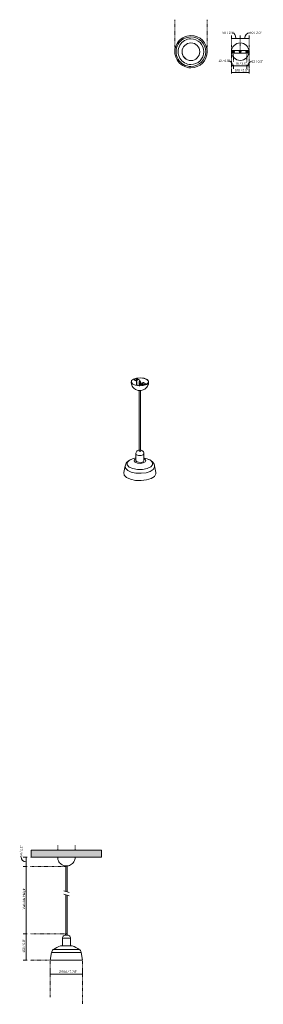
# Model space of a CAD drawing. Header units: millimetres. Extents: x 6329 to 7718, y 1161 to 6778.
import ezdxf

# ---------------------------------------------------------------- set-up
doc = ezdxf.new("R2010")
doc.units = ezdxf.units.MM
doc.linetypes.add('Dash', pattern=[6, 3, -3])
doc.linetypes.add('Hidden', pattern=[7.14375, 4.7625, -2.38125])
for name, color, linetype, lineweight in [('Cotas', 7, 'Continuous', 9), ('Cotas-6', 7, 'Continuous', 9), ('Lighthing Fixture Detail Wide Black', 7, 'Continuous', 20), ('Luminarias', 7, 'Continuous', 20), ('Techos', 7, 'Continuous', 9)]:
    doc.layers.add(name, color=color, linetype=linetype, lineweight=lineweight)
doc.layers.add('Lighthing Fixture Dim Grey Dash', color=7, linetype='Dash', lineweight=9, true_color=0xd2d2d2)
doc.styles.add('Arial Narrow', font='ARIALN.TTF', dxfattribs={"height": 13.2})
doc.dimstyles.new('FARO_-_2_2mm_Arial_Narrow_mm_Inch_Left', dxfattribs={"dimscale": 304.8, "dimtxt": 13.509289, "dimasz": 0, "dimexe": 0.059055, "dimexo": 0.0625, "dimgap": 0.009843, "dimtad": 1, "dimdec": 0, "dimzin": 0, "dimdsep": 46, "dimtxsty": 'Arial Narrow', "dimblk1": 'NONE', "dimblk2": 'NONE', "dimsah": 1, "dimcen": 0.09, "dimadec": 0, "dimazin": 0, "dimtfac": 1, "dimtdec": 4, "dimtix": 1, "dimtmove": 0, "dimatfit": 3, "dimfxl": 0.019685, "dimfxlon": 1, "dimtvp": 1, "dimtolj": 1, "dimtzin": 0, "dimarcsym": 2})
doc.dimstyles.new('FARO_-_2_2mm_Arial_Narrow_mm_Inch_Left_1', dxfattribs={"dimscale": 304.8, "dimtxt": 13.509289, "dimasz": 0, "dimexe": 0.059055, "dimexo": 0.0625, "dimgap": 0.009843, "dimtad": 1, "dimdec": 0, "dimzin": 0, "dimdsep": 46, "dimtxsty": 'Arial Narrow', "dimblk1": 'NONE', "dimblk2": 'NONE', "dimsah": 1, "dimcen": 0.09, "dimadec": 0, "dimazin": 0, "dimtfac": 1, "dimtdec": 4, "dimtix": 1, "dimtmove": 1, "dimatfit": 3, "dimfxl": 0.019685, "dimfxlon": 1, "dimtvp": 1, "dimtolj": 1, "dimtzin": 0, "dimarcsym": 2})
doc.dimstyles.new('FARO_-_2_2mm_Arial_Narrow_mm_Inch_Left_2', dxfattribs={"dimscale": 304.8, "dimtxt": 13.509289, "dimasz": 0, "dimexe": 0.059055, "dimexo": 0.0625, "dimgap": 0.009843, "dimtad": 1, "dimdec": 0, "dimzin": 0, "dimdsep": 46, "dimtxsty": 'Arial Narrow', "dimblk1": 'NONE', "dimblk2": 'NONE', "dimsah": 1, "dimcen": 0.09, "dimadec": 0, "dimazin": 0, "dimtfac": 1, "dimtdec": 4, "dimtix": 1, "dimtmove": 1, "dimatfit": 3, "dimfxl": 0.019685, "dimfxlon": 1, "dimtvp": 1, "dimtolj": 1, "dimtzin": 0, "dimarcsym": 2})
doc.dimstyles.new('FARO_-_2_2mm_Arial_Narrow_mm_Inch_Left_3', dxfattribs={"dimscale": 304.8, "dimtxt": 13.509289, "dimasz": 0, "dimexe": 0.059055, "dimexo": 0.0625, "dimgap": 0.009843, "dimtad": 1, "dimdec": 0, "dimzin": 0, "dimdsep": 46, "dimtxsty": 'Arial Narrow', "dimblk1": 'NONE', "dimblk2": 'NONE', "dimsah": 1, "dimcen": 0.09, "dimadec": 0, "dimazin": 0, "dimtfac": 1, "dimtdec": 4, "dimtix": 1, "dimtmove": 1, "dimatfit": 3, "dimfxl": 0.019685, "dimfxlon": 1, "dimtvp": 1, "dimtolj": 1, "dimtzin": 0, "dimarcsym": 2})

# ---------------------------------------------------------------- blocks, each defined once
blk = doc.blocks.new('20339-116 - 20339-116 TATAWIN S White pendant lamp-493001-Alzado_PDF')
at = {"layer": 'Luminarias'}
for p, q in [((6589.6, 1950.3), (6589.6, 1948.3)), ((6601.6, 1950.3), (6589.6, 1950.3)), ((6589.6, 1948.3), (6601.6, 1948.3)), ((6591.6, 1948.3), (6591.6, 1804.7)), ((6599.6, 1801.8), (6599.6, 1948.3)), ((6601.6, 1948.3), (6601.6, 1950.3)), ((6591.6, 1785.7), (6591.6, 1562.3)), ((6599.6, 1562.3), (6599.6, 1782.7)), ((6572.8, 1538.4), (6572.8, 1493.7)), ((6618.3, 1538.4), (6572.8, 1538.4)), ((6590.6, 1562.3), (6590.6, 1555.4)), ((6600.6, 1562.3), (6590.6, 1562.3)), ((6600.6, 1555.4), (6600.6, 1562.3)), ((6618.3, 1493.7), (6618.3, 1538.4)), ((6668.9, 1473.8), (6522.2, 1473.8)), ((6562.1, 1493.4), (6562.5, 1493.4)), ((6562.1, 1493.4), (6629, 1493.4)), ((6628.6, 1493.4), (6629, 1493.4)), ((6511.1, 1455.7), (6503.6, 1412.7)), ((6687.6, 1412.7), (6503.6, 1412.7)), ((6680, 1455.7), (6511.1, 1455.7)), ((6687.6, 1412.7), (6680, 1455.7))]:
    blk.add_line(p, q, dxfattribs=at)
at = {"layer": 'Luminarias', "flags": 128}
for points in [[(6591, 1950.2), (6584.6, 1951.2), (6578.2, 1953.1), (6572, 1955.9), (6566.3, 1959.4), (6561.2, 1963.7), (6556.6, 1968.7), (6552.7, 1974.2), (6549.7, 1980.2), (6547.4, 1986.5), (6546, 1993.1), (6545.6, 1999.8), (6545.6, 2000)], [(6645.6, 2000), (6645.1, 1993.3), (6643.8, 1986.7), (6641.5, 1980.4), (6638.5, 1974.4), (6634.7, 1968.8), (6630.1, 1963.9), (6625, 1959.6), (6619.3, 1956), (6613.2, 1953.2), (6606.7, 1951.3), (6600.4, 1950.3)], [(6572.8, 1538.4), (6573, 1542.2), (6574.1, 1545.8), (6576.1, 1549.1), (6578.7, 1551.8), (6581.9, 1553.8), (6585.6, 1555), (6588.1, 1555.3)], [(6602.3, 1555.4), (6601.9, 1555.4), (6600.6, 1555.4), (6598.6, 1555.4), (6596.3, 1555.4), (6593.8, 1555.4), (6591.6, 1555.4), (6589.9, 1555.4), (6589, 1555.4), (6588.8, 1555.4)], [(6588.8, 1555.4), (6589.3, 1555.4), (6589.4, 1555.4)], [(6601.7, 1555.4), (6602.2, 1555.4), (6602.3, 1555.4)], [(6603.3, 1555.2), (6606.1, 1554.9), (6609.7, 1553.6), (6612.8, 1551.5), (6615.4, 1548.6), (6617.2, 1545.3), (6618.2, 1541.6), (6618.3, 1538.4)], [(6511.1, 1455.7), (6512.2, 1460.5), (6514.2, 1465), (6517, 1469), (6520.5, 1472.5), (6522.2, 1473.8)], [(6522.2, 1473.8), (6531.6, 1479.9), (6541.4, 1485.2), (6551.6, 1489.7), (6562.1, 1493.4)], [(6626.7, 1493.7), (6626.2, 1493.7), (6624.9, 1493.7), (6622.7, 1493.7), (6619.7, 1493.7), (6616, 1493.7), (6611.8, 1493.7), (6607, 1493.7), (6601.9, 1493.7), (6596.7, 1493.7), (6591.4, 1493.7), (6586.2, 1493.7), (6581.3, 1493.7), (6576.8, 1493.7), (6572.9, 1493.7), (6569.6, 1493.7), (6567, 1493.7), (6565.3, 1493.7), (6564.5, 1493.7), (6564.4, 1493.7)], [(6626.2, 1493.7), (6626.6, 1493.7), (6626.7, 1493.7)], [(6629, 1493.4), (6639.6, 1489.7), (6649.8, 1485.2), (6659.7, 1479.9), (6668.9, 1473.8)], [(6668.9, 1473.8), (6672.7, 1470.6), (6675.8, 1466.8), (6678.1, 1462.5), (6679.6, 1457.8), (6680, 1455.7)]]:
    blk.add_lwpolyline(points, dxfattribs=at)
blk = doc.blocks.new('20339-116 - 20339-116 TATAWIN S White pendant lamp-493001-00 Isometrico PDF')
at = {"layer": 'Luminarias', "color": 254, "lineweight": 9, "true_color": 0xd4d4d4}
for p, q in [((3575.7, 4725.1), (3575.7, 4723.3)), ((3587.6, 4716.7), (3576.2, 4724.3)), ((3576.2, 4722.5), (3587.6, 4714.9)), ((3577, 4726.2), (3590.1, 4730.4)), ((3590.9, 4721.4), (3588, 4723.3)), ((3592.1, 4724.6), (3595, 4722.7)), ((3594.6, 4721.2), (3592.1, 4722.8)), ((3594.3, 4730), (3605.7, 4722.5)), ((3558.5, 4712.2), (3558.7, 4709.8)), ((3588.7, 4712.4), (3588.7, 4697.3)), ((3589.8, 4696.6), (3589.8, 4711.6)), ((3596.7, 4690.2), (3591, 4694)), ((3591, 4692.2), (3593.5, 4690.6)), ((3603.7, 4712.2), (3603.7, 4690.9)), ((3607.5, 4699.9), (3607.5, 4689.6)), ((3607.9, 4717.4), (3607.9, 4714)), ((3626.6, 4708), (3608.5, 4702.2)), ((3608.6, 4689.6), (3608.6, 4699.2)), ((3621.1, 4694.4), (3609.7, 4701.9)), ((3609.7, 4700.2), (3621.1, 4692.6)), ((3611.7, 4703.2), (3611.7, 4712.2)), ((3623.3, 4699.8), (3620.4, 4701.7)), ((3624.5, 4703), (3627.4, 4701.1)), ((3627, 4699.6), (3624.5, 4701.2)), ((3625.3, 4694), (3638.4, 4698.2)), ((3625.3, 4692.3), (3638.4, 4696.4)), ((3626.7, 4699.8), (3626.7, 4699.5)), ((3626.7, 4692.7), (3626.7, 4691.3)), ((3627.8, 4707.7), (3639.2, 4700.1)), ((3639.7, 4697.6), (3639.7, 4699.3)), ((3656.9, 4712.2), (3656.7, 4709.8)), ((3603.7, 4662.4), (3603.7, 4323.6)), ((3611.7, 4323.6), (3611.7, 4662.4)), ((3584.9, 4302.6), (3589, 4296.4)), ((3584.9, 4302.3), (3584.9, 4262.7)), ((3602.7, 4323.6), (3602.7, 4317.4)), ((3603.5, 4318.2), (3603.6, 4316.1)), ((3603.7, 4325), (3603.6, 4322.3)), ((3611.8, 4324.9), (3611.7, 4325)), ((3612.7, 4317.4), (3612.7, 4323.6)), ((3630.5, 4262.7), (3630.5, 4302.3)), ((3630.5, 4273.6), (3635.2, 4271.1)), ((3668.1, 4264.2), (3653.4, 4271.4)), ((3523.6, 4232.4), (3516.1, 4194.6)), ((3584.9, 4262.9), (3589, 4256.7)), ((3699.3, 4194.6), (3691.8, 4232.4))]:
    blk.add_line(p, q, dxfattribs=at)
for points in [[(3566.6, 4699.1, 0), (3558.3, 4708.6, 0), (3559.8, 4718.9, 0), (3570.8, 4727.8, 0), (3589.2, 4733.6, 0), (3611.1, 4735.2, 0), (3632.4, 4732.2, 0), (3648.8, 4725.3, 0)], [(3648.2, 4725.1, 0), (3632, 4731.9, 0), (3611.1, 4734.8, 0), (3589.5, 4733.2, 0), (3571.4, 4727.5, 0), (3560.6, 4718.8, 0), (3559.1, 4708.7, 0), (3567.2, 4699.3, 0)], [(3648.8, 4725.3, 0), (3657.1, 4715.8, 0), (3655.6, 4705.6, 0), (3644.6, 4696.7, 0), (3626.2, 4690.8, 0), (3604.3, 4689.3, 0), (3583, 4692.2, 0), (3566.6, 4699.1, 0)], [(3567.2, 4699.3, 0), (3583.4, 4692.5, 0), (3604.3, 4689.6, 0), (3625.9, 4691.2, 0), (3644, 4696.9, 0), (3654.8, 4705.7, 0), (3656.3, 4715.7, 0), (3648.2, 4725.1, 0)], [(3577, 4726.2, 0), (3576.4, 4726, 0), (3576, 4725.7, 0), (3575.7, 4725.3, 0), (3575.7, 4725, 0), (3575.8, 4724.6, 0), (3576.2, 4724.3, 0)], [(3576.2, 4722.5, 0), (3575.8, 4722.8, 0), (3575.7, 4723.2, 0), (3575.7, 4723.3, 0)], [(3587.6, 4724.2, 0), (3587.8, 4724.4, 0), (3588.2, 4724.7, 0), (3588.7, 4724.9, 0), (3589.2, 4725, 0), (3589.9, 4725.1, 0), (3590.5, 4725.1, 0), (3591.1, 4725, 0), (3591.7, 4724.8, 0), (3592.1, 4724.6, 0)], [(3588, 4723.3, 0), (3587.7, 4723.6, 0), (3587.6, 4723.9, 0), (3587.6, 4723.9, 0)], [(3592.1, 4722.8, 0), (3591.7, 4723, 0), (3591.1, 4723.2, 0), (3590.5, 4723.3, 0), (3589.9, 4723.3, 0), (3589.2, 4723.3, 0), (3588.7, 4723.1, 0), (3588.4, 4723, 0)], [(3594.3, 4730, 0), (3593.8, 4730.3, 0), (3593.1, 4730.5, 0), (3592.4, 4730.6, 0), (3591.6, 4730.6, 0), (3590.8, 4730.6, 0), (3590.1, 4730.4, 0)], [(3595, 4722.7, 0), (3595.3, 4722.4, 0), (3595.4, 4722.1, 0), (3595.4, 4721.8, 0), (3595.2, 4721.6, 0), (3594.8, 4721.3, 0), (3594.3, 4721.1, 0), (3593.8, 4721, 0), (3593.1, 4720.9, 0), (3592.5, 4720.9, 0), (3591.8, 4721, 0), (3591.3, 4721.2, 0), (3590.9, 4721.4, 0)], [(3605.7, 4722.5, 0), (3606.3, 4722, 0), (3606.8, 4721.2, 0), (3607.3, 4720.4, 0), (3607.6, 4719.4, 0), (3607.9, 4718.4, 0), (3607.9, 4717.4, 0)], [(3557.7, 4712.2, 0), (3558.1, 4705.5, 0), (3559.5, 4699.1, 0), (3561.5, 4693, 0), (3564.3, 4687.4, 0), (3567.7, 4682.3, 0), (3571.5, 4677.7, 0), (3575.7, 4673.8, 0), (3580, 4670.6, 0)], [(3657.7, 4712.2, 0), (3657.3, 4705.5, 0), (3655.9, 4699.1, 0), (3653.9, 4693, 0), (3651.1, 4687.4, 0), (3647.7, 4682.3, 0), (3643.9, 4677.7, 0), (3639.7, 4673.8, 0), (3635.3, 4670.5, 0), (3630.6, 4667.8, 0), (3625.7, 4665.6, 0), (3620.6, 4663.9, 0), (3615.1, 4662.8, 0), (3609.1, 4662.2, 0), (3602.8, 4662.4, 0), (3597.4, 4663.3, 0), (3592.4, 4664.6, 0), (3587.6, 4666.4, 0), (3583, 4668.7, 0), (3580, 4670.6, 0)], [(3589.8, 4711.6, 0), (3589.8, 4712.6, 0), (3589.5, 4713.6, 0), (3589.2, 4714.6, 0), (3588.7, 4715.5, 0), (3588.2, 4716.2, 0), (3587.6, 4716.7, 0)], [(3587.6, 4714.9, 0), (3587.9, 4714.7, 0), (3588.1, 4714.3, 0), (3588.4, 4713.9, 0), (3588.6, 4713.4, 0), (3588.7, 4712.9, 0), (3588.7, 4712.4, 0)], [(3588.7, 4697.3, 0), (3588.8, 4696.3, 0), (3589, 4695.3, 0), (3589.4, 4694.4, 0), (3589.8, 4693.5, 0), (3590.4, 4692.8, 0), (3591, 4692.2, 0)], [(3591, 4694, 0), (3590.7, 4694.3, 0), (3590.4, 4694.6, 0), (3590.2, 4695.1, 0), (3590, 4695.6, 0), (3589.9, 4696.1, 0), (3589.8, 4696.6, 0)], [(3607.5, 4689.7, 0), (3606.9, 4689.7, 0), (3605.8, 4689.9, 0), (3604.8, 4690.2, 0), (3604, 4690.6, 0), (3603.5, 4691.1, 0), (3603.2, 4691.6, 0), (3603.2, 4691.8, 0)], [(3603.3, 4692.2, 0), (3603.6, 4692.7, 0), (3603.7, 4692.7, 0)], [(3611, 4713.3, 0), (3610.3, 4713.6, 0), (3609.4, 4713.9, 0), (3608.4, 4714, 0), (3607.4, 4714, 0), (3606.4, 4713.9, 0), (3605.4, 4713.7, 0), (3604.7, 4713.4, 0), (3604.1, 4713, 0), (3603.8, 4712.5, 0), (3603.7, 4712.1, 0), (3603.9, 4711.6, 0), (3604.4, 4711.2, 0)], [(3604.4, 4711.2, 0), (3605.1, 4710.8, 0), (3606, 4710.5, 0), (3607, 4710.4, 0), (3608, 4710.4, 0), (3609, 4710.5, 0), (3610, 4710.7, 0), (3610.7, 4711, 0), (3611.3, 4711.4, 0), (3611.6, 4711.9, 0), (3611.7, 4712.4, 0), (3611.5, 4712.8, 0), (3611, 4713.3, 0)], [(3609.7, 4701.9, 0), (3609.1, 4702.2, 0), (3608.6, 4702.2, 0), (3608.1, 4702, 0), (3607.8, 4701.5, 0), (3607.5, 4700.8, 0), (3607.5, 4699.9, 0)], [(3608.6, 4699.2, 0), (3608.6, 4699.6, 0), (3608.7, 4699.9, 0), (3608.9, 4700.2, 0)], [(3609.1, 4700.3, 0), (3609.2, 4700.3, 0), (3609.4, 4700.3, 0), (3609.7, 4700.2, 0)], [(3620, 4702.5, 0), (3620, 4702.6, 0), (3620.2, 4702.9, 0), (3620.6, 4703.1, 0), (3621.1, 4703.3, 0), (3621.6, 4703.4, 0), (3622.3, 4703.5, 0), (3622.9, 4703.5, 0), (3623.6, 4703.4, 0), (3624.1, 4703.2, 0), (3624.5, 4703, 0)], [(3620.4, 4701.7, 0), (3620.1, 4702, 0), (3620, 4702.3, 0), (3620, 4702.4, 0)], [(3624.5, 4701.2, 0), (3624.1, 4701.5, 0), (3623.6, 4701.6, 0), (3622.9, 4701.7, 0), (3622.3, 4701.7, 0), (3621.6, 4701.7, 0), (3621.1, 4701.5, 0), (3620.8, 4701.4, 0)], [(3621.1, 4694.4, 0), (3621.6, 4694.1, 0), (3622.3, 4693.9, 0), (3623, 4693.8, 0), (3623.8, 4693.8, 0), (3624.6, 4693.9, 0), (3625.3, 4694, 0)], [(3625.3, 4692.3, 0), (3624.6, 4692.1, 0), (3623.8, 4692, 0), (3623, 4692, 0), (3622.3, 4692.1, 0), (3621.6, 4692.3, 0), (3621.1, 4692.6, 0)], [(3627.4, 4701.1, 0), (3627.7, 4700.9, 0), (3627.8, 4700.6, 0), (3627.8, 4700.3, 0), (3627.6, 4700, 0), (3627.2, 4699.7, 0), (3626.7, 4699.5, 0), (3626.2, 4699.4, 0), (3625.5, 4699.3, 0), (3624.9, 4699.3, 0), (3624.3, 4699.4, 0), (3623.7, 4699.6, 0), (3623.3, 4699.8, 0)], [(3626.6, 4708, 0), (3626.7, 4708, 0), (3627.2, 4708, 0), (3627.8, 4707.7, 0)], [(3638.4, 4698.2, 0), (3639, 4698.5, 0), (3639.4, 4698.8, 0), (3639.7, 4699.1, 0), (3639.7, 4699.5, 0), (3639.6, 4699.8, 0), (3639.2, 4700.1, 0)], [(3639.7, 4697.7, 0), (3639.7, 4697.3, 0), (3639.4, 4697, 0), (3639, 4696.7, 0), (3638.4, 4696.4, 0)], [(3523.5, 4231.7, 0), (3524.8, 4237.5, 0), (3527, 4243, 0), (3530, 4248.2, 0), (3533.7, 4253.1, 0), (3538.2, 4257.7, 0), (3543.5, 4261.8, 0), (3549.4, 4265.6, 0), (3555.9, 4268.9, 0), (3557.9, 4269.8, 0)], [(3566, 4272.8, 0), (3546.1, 4263.3, 0), (3535.5, 4251.1, 0), (3536, 4237.9, 0), (3547.3, 4225.8, 0)], [(3584.9, 4277.9, 0), (3579.1, 4276.8, 0), (3570.8, 4274.5, 0), (3562.7, 4271.7, 0), (3557.6, 4269.7, 0)], [(3580.2, 4253.6, 0), (3574.4, 4261.1, 0), (3577.5, 4269, 0), (3584.9, 4273.6, 0)], [(3635.2, 4271.1, 0), (3641, 4263.6, 0), (3637.9, 4255.8, 0), (3626.7, 4249.7, 0), (3610.4, 4247, 0), (3593.4, 4248.5, 0), (3580.2, 4253.6, 0)], [(3584.9, 4302, 0), (3585.1, 4306, 0), (3586.1, 4309.6, 0), (3587.9, 4312.9, 0), (3590.2, 4315.7, 0), (3593, 4318.1, 0), (3596.3, 4320, 0), (3600.3, 4321.4, 0), (3602.8, 4321.8, 0)], [(3589, 4296.4, 0), (3600.1, 4292.4, 0), (3614.2, 4292.3, 0), (3625.8, 4296, 0), (3630.5, 4302.1, 0), (3630.5, 4302.3, 0)], [(3603.6, 4322.3, 0), (3610.5, 4321.7, 0), (3611.8, 4324.9, 0)], [(3603.6, 4316.1, 0), (3610.5, 4315.5, 0), (3612, 4317.4, 0)], [(3604.4, 4322.6, 0), (3603.9, 4323, 0), (3603.7, 4323.5, 0), (3603.7, 4323.6, 0)], [(3611.7, 4323.8, 0), (3611.6, 4323.3, 0), (3611.3, 4322.8, 0), (3610.7, 4322.4, 0), (3610, 4322.1, 0), (3609, 4321.9, 0), (3608, 4321.8, 0), (3607, 4321.8, 0), (3606, 4321.9, 0), (3605.1, 4322.2, 0), (3604.4, 4322.6, 0)], [(3612.6, 4321.8, 0), (3613.7, 4321.7, 0), (3617.8, 4320.5, 0), (3621, 4319, 0), (3622.2, 4318.3, 0)], [(3630.5, 4302, 0), (3630.3, 4306, 0), (3629.3, 4309.6, 0), (3627.5, 4312.9, 0), (3625.2, 4315.7, 0), (3622.4, 4318.1, 0), (3622.2, 4318.3, 0)], [(3657.8, 4269.7, 0), (3649.6, 4272.9, 0), (3641.3, 4275.5, 0), (3632.8, 4277.5, 0), (3630.5, 4277.9, 0)], [(3670.2, 4263, 0), (3664.1, 4266.6, 0), (3657.5, 4269.8, 0), (3657.5, 4269.8, 0)], [(3523.6, 4232.5, 0), (3526, 4219.1, 0), (3538.2, 4206.8, 0)], [(3538.2, 4206.8, 0), (3558.8, 4197.2, 0), (3585.3, 4191.4, 0), (3614.5, 4190.2, 0), (3642.9, 4193.6, 0), (3667, 4201.3, 0), (3684, 4212.3, 0), (3691.8, 4225.3, 0), (3691.8, 4232.6, 0)], [(3547.3, 4225.8, 0), (3567.9, 4216.7, 0), (3594.5, 4211.8, 0), (3623.1, 4212, 0), (3649.4, 4217.2, 0), (3669.3, 4226.7, 0), (3679.9, 4238.9, 0), (3679.4, 4252.1, 0), (3668.1, 4264.2, 0)], [(3589, 4256.7, 0), (3600.1, 4252.8, 0), (3614.2, 4252.6, 0), (3625.8, 4256.3, 0), (3630.5, 4262.4, 0), (3630.5, 4262.7, 0)], [(3691.9, 4231.7, 0), (3690.6, 4237.5, 0), (3688.4, 4243, 0), (3685.4, 4248.2, 0), (3681.7, 4253.1, 0), (3677.2, 4257.7, 0), (3671.9, 4261.8, 0), (3670.2, 4263, 0)], [(3516.1, 4194.7, 0), (3518.7, 4180.1, 0), (3532, 4166.7, 0)], [(3532, 4166.7, 0), (3554.4, 4156.2, 0), (3583.3, 4149.9, 0), (3615.1, 4148.6, 0), (3646, 4152.3, 0), (3672.3, 4160.6, 0), (3690.8, 4172.6, 0), (3699.3, 4186.8, 0), (3699.3, 4194.6, 0)]]:
    blk.add_polyline3d(points, dxfattribs=at)
blk = doc.blocks.new('20339-116 - 20339-116 TATAWIN S White pendant lamp-493001-Planta_PDF')
at = {"layer": 'Luminarias'}
for radius, start, end in [(92, 0, 180), (84.5, 0, 180), (73.4, 0, 180), (92, 180, 0), (84.5, 180, 0), (73.4, 180, 0)]:
    blk.add_arc((0, 0), radius, start, end, dxfattribs=at)
blk = doc.blocks.new('DIMBLOCK1-Alzado_PDF')
at = {"layer": 'Cotas-6', "color": 251, "true_color": 0x5b5b5b}
for p, q in [((6503.6, 1333.6), (6503.6, 1351.6)), ((6687.6, 1333.6), (6687.6, 1351.6)), ((6503.6, 1333.6), (6687.6, 1333.6)), ((6503.6, 1333.6), (6503.6, 1327.6)), ((6687.6, 1333.6), (6687.6, 1327.6))]:
    blk.add_line(p, q, dxfattribs=at)
at = {"layer": 'Cotas-6', "color": 0, "insert": (6553.3, 1353.6), "char_height": 13.2, "width": 101.384, "attachment_point": 1, "line_spacing_factor": 0.974696, "style": 'Arial Narrow'}
blk.add_mtext('Ø184 / 7.24"', dxfattribs=at)
blk = doc.blocks.new('_None')
blk = doc.blocks.new('DIMBLOCK2-Alzado_PDF')
at = {"layer": 'Cotas-6', "color": 251, "true_color": 0x5b5b5b}
for p, q in [((6366.4, 2000), (6348.4, 2000)), ((6366.4, 2000), (6366.4, 1946)), ((6366.4, 2000), (6372.4, 2000)), ((6366.4, 1946), (6348.4, 1946)), ((6366.4, 1946), (6372.4, 1946))]:
    blk.add_line(p, q, dxfattribs=at)
blk.add_ellipse((6366.4, 2001.5), major_axis=(29.7, 0), ratio=0.958732, start_param=3.141593, end_param=4.712389, dxfattribs=at)
at = {"layer": 'Cotas-6', "color": 0, "insert": (6330.3, 2001.5), "char_height": 13.2, "width": 67.16, "attachment_point": 1, "rotation": 90, "line_spacing_factor": 0.974696, "style": 'Arial Narrow'}
blk.add_mtext('54 / 2.1"', dxfattribs=at)
blk = doc.blocks.new('DIMBLOCK3-Alzado_PDF')
at = {"layer": 'Cotas-6', "color": 251, "true_color": 0x5b5b5b}
for p, q in [((6366.4, 1946), (6348.4, 1946)), ((6366.4, 1946), (6366.4, 1562.3)), ((6366.4, 1946), (6372.4, 1946)), ((6366.4, 1562.3), (6348.4, 1562.3)), ((6366.4, 1562.3), (6372.4, 1562.3))]:
    blk.add_line(p, q, dxfattribs=at)
at = {"layer": 'Cotas-6', "color": 0, "insert": (6346.3, 1702.5), "char_height": 13.2, "width": 124.028, "attachment_point": 1, "rotation": 90, "line_spacing_factor": 0.974696, "style": 'Arial Narrow'}
blk.add_mtext('Variable Heigth', dxfattribs=at)
blk = doc.blocks.new('DIMBLOCK4-Alzado_PDF')
at = {"layer": 'Cotas-6', "color": 251, "true_color": 0x5b5b5b}
for p, q in [((6366.4, 1562.3), (6348.4, 1562.3)), ((6366.4, 1562.3), (6366.4, 1412.7)), ((6366.4, 1562.3), (6372.4, 1562.3)), ((6366.4, 1412.7), (6348.4, 1412.7)), ((6366.4, 1412.7), (6372.4, 1412.7))]:
    blk.add_line(p, q, dxfattribs=at)
at = {"layer": 'Cotas-6', "color": 0, "insert": (6346.3, 1455.4), "char_height": 13.2, "width": 77.196, "attachment_point": 1, "rotation": 90, "line_spacing_factor": 0.974696, "style": 'Arial Narrow'}
blk.add_mtext('150 / 5.9"', dxfattribs=at)
blk = doc.blocks.new('DIMBLOCK5-Planta_PDF Fixing Holes')
at = {"layer": 'Cotas-6', "color": 251, "true_color": 0x5b5b5b}
for p, q in [((7536.3, 6515.4), (7536.3, 6533.4)), ((7548.1, 6515.4), (7548.1, 6521.4)), ((7536.3, 6515.4), (7548.1, 6515.4)), ((7536.3, 6515.4), (7536.3, 6509.4)), ((7548.1, 6515.4), (7548.1, 6497.4))]:
    blk.add_line(p, q, dxfattribs=at)
blk.add_ellipse((7516.9, 6515.4), major_axis=(0, 28.3), ratio=0.892706, start_param=4.712389, end_param=6.283185, dxfattribs=at)
at = {"layer": 'Cotas-6', "color": 0, "insert": (7461, 6550), "char_height": 13.2, "width": 67.16, "attachment_point": 1, "line_spacing_factor": 0.974696, "style": 'Arial Narrow'}
blk.add_mtext('12 / 0.5"', dxfattribs=at)
blk = doc.blocks.new('DIMBLOCK6-Planta_PDF Fixing Holes')
at = {"layer": 'Cotas-6', "color": 251, "true_color": 0x5b5b5b}
for p, q in [((7548.1, 6515.4), (7548.1, 6521.4)), ((7624.4, 6515.4), (7624.4, 6521.4)), ((7548.1, 6515.4), (7624.4, 6515.4)), ((7548.1, 6515.4), (7548.1, 6497.4)), ((7624.4, 6515.4), (7624.4, 6497.4))]:
    blk.add_line(p, q, dxfattribs=at)
at = {"layer": 'Cotas-6', "color": 0, "insert": (7558.3, 6535.4), "char_height": 13.2, "width": 67.16, "attachment_point": 1, "line_spacing_factor": 0.974696, "style": 'Arial Narrow'}
blk.add_mtext('76 / 3.0"', dxfattribs=at)
blk = doc.blocks.new('DIMBLOCK7-Planta_PDF Fixing Holes')
at = {"layer": 'Cotas-6', "color": 251, "true_color": 0x5b5b5b}
for p, q in [((7624.4, 6515.4), (7624.4, 6521.4)), ((7636.3, 6515.4), (7636.3, 6533.4)), ((7624.4, 6515.4), (7636.3, 6515.4)), ((7624.4, 6515.4), (7624.4, 6497.4)), ((7636.3, 6515.4), (7636.3, 6509.4))]:
    blk.add_line(p, q, dxfattribs=at)
blk.add_ellipse((7650.5, 6515.4), major_axis=(0, 24.7), ratio=0.816394, start_param=0, end_param=1.570796, dxfattribs=at)
at = {"layer": 'Cotas-6', "color": 0, "insert": (7650.5, 6546.4), "char_height": 13.2, "width": 67.16, "attachment_point": 1, "line_spacing_factor": 0.974696, "style": 'Arial Narrow'}
blk.add_mtext('12 / 0.5"', dxfattribs=at)
blk = doc.blocks.new('DIMBLOCK8-Planta_PDF Fixing Holes')
at = {"layer": 'Cotas-6', "color": 251, "true_color": 0x5b5b5b}
for p, q in [((7536.3, 6670.6), (7536.3, 6688.6)), ((7586.3, 6670.6), (7586.3, 6688.6)), ((7536.3, 6670.6), (7586.3, 6670.6)), ((7536.3, 6670.6), (7536.3, 6664.6))]:
    blk.add_line(p, q, dxfattribs=at)
at = {"layer": 'Cotas-6', "color": 251, "linetype": 'Hidden', "true_color": 0x5b5b5b}
blk.add_line((7586.3, 6670.6), (7586.3, 6664.6), dxfattribs=at)
at = {"layer": 'Cotas-6', "color": 251, "true_color": 0x5b5b5b}
blk.add_ellipse((7541.3, 6670.6), major_axis=(0, 33.4), ratio=0.597054, start_param=4.712389, end_param=6.283185, dxfattribs=at)
at = {"layer": 'Cotas-6', "color": 0, "insert": (7485.4, 6710.3), "char_height": 13.2, "width": 67.16, "attachment_point": 1, "line_spacing_factor": 0.974696, "style": 'Arial Narrow'}
blk.add_mtext('50 / 2.0"', dxfattribs=at)
blk = doc.blocks.new('DIMBLOCK9-Planta_PDF Fixing Holes')
at = {"layer": 'Cotas-6', "color": 251, "true_color": 0x5b5b5b}
for p, q in [((7586.3, 6670.6), (7586.3, 6688.6)), ((7636.3, 6670.6), (7636.3, 6688.6)), ((7586.3, 6670.6), (7636.3, 6670.6)), ((7636.3, 6670.6), (7636.3, 6664.6))]:
    blk.add_line(p, q, dxfattribs=at)
at = {"layer": 'Cotas-6', "color": 251, "linetype": 'Hidden', "true_color": 0x5b5b5b}
blk.add_line((7586.3, 6670.6), (7586.3, 6664.6), dxfattribs=at)
at = {"layer": 'Cotas-6', "color": 251, "true_color": 0x5b5b5b}
blk.add_ellipse((7641, 6670.6), major_axis=(0, 33.4), ratio=0.888518, start_param=0, end_param=1.570796, dxfattribs=at)
at = {"layer": 'Cotas-6', "color": 0, "insert": (7641, 6710.3), "char_height": 13.2, "width": 67.16, "attachment_point": 1, "line_spacing_factor": 0.974696, "style": 'Arial Narrow'}
blk.add_mtext('50 / 2.0"', dxfattribs=at)
blk = doc.blocks.new('DIMBLOCK10-Planta_PDF Fixing Holes')
at = {"layer": 'Cotas-6', "color": 251, "true_color": 0x5b5b5b}
for p, q in [((7536.3, 6476.3), (7536.3, 6494.3)), ((7536.3, 6476.3), (7636.3, 6476.3)), ((7536.3, 6476.3), (7536.3, 6470.3)), ((7636.3, 6476.3), (7636.3, 6494.3)), ((7636.3, 6476.3), (7636.3, 6470.3))]:
    blk.add_line(p, q, dxfattribs=at)
at = {"layer": 'Cotas-6', "color": 0, "insert": (7554.1, 6496.4), "char_height": 13.2, "width": 77.196, "attachment_point": 1, "line_spacing_factor": 0.974696, "style": 'Arial Narrow'}
blk.add_mtext('100 / 3.9"', dxfattribs=at)

msp = doc.modelspace()

# ---------------------------------------------------------------- hatches: boundary and pattern name
at = {"layer": 'Techos', "true_color": 0xe8e8e8}
msp.add_hatch(color=254, dxfattribs=at).paths.add_polyline_path([(6599, 2000), (6795, 2000), (6795, 2040.5), (6395, 2040.5), (6395, 2000), (6595.3, 2000)])

# ---------------------------------------------------------------- linework, layer by layer
at = {"layer": 'Lighthing Fixture Detail Wide Black'}
for p, q in [((7633.8, 6603.1), (7538.8, 6603.1)), ((7538.8, 6603.1), (7538.8, 6588.1)), ((7538.8, 6588.1), (7633.8, 6588.1)), ((7542.1, 6595.6), (7554.2, 6595.6)), ((7552.2, 6597.6), (7544.1, 6597.6)), ((7544.1, 6593.6), (7552.2, 6593.6)), ((7548.1, 6597.6), (7548.1, 6593.6)), ((7580.5, 6595.6), (7592, 6595.6)), ((7586.3, 6601.3), (7586.3, 6589.8)), ((7618.4, 6595.6), (7630.5, 6595.6)), ((7628.5, 6597.6), (7620.4, 6597.6)), ((7620.4, 6593.6), (7628.5, 6593.6)), ((7624.4, 6597.6), (7624.4, 6593.6)), ((7633.8, 6588.1), (7633.8, 6603.1)), ((6610.4, 1797.9), (6580.4, 1808.8)), ((6580.4, 1789.7), (6610.4, 1778.8))]:
    msp.add_line(p, q, dxfattribs=at)
for centre, radius, start, end in [((7305.5, 6595.6), 50.5, 0, 180), ((7586.3, 6595.6), 50, 90, 270), ((7586.3, 6595.6), 50, 270, 90), ((7304.8, 6595), 50, 171.6047, 186.6047), ((7305.5, 6595.6), 50.5, 180, 0), ((7304.8, 6595), 50, 186.6047, 277.1193), ((7544.1, 6595.6), 2, 90, 270), ((7552.2, 6595.6), 2, 270, 90), ((7586.3, 6595.6), 5.77, 0, 180), ((7586.3, 6595.6), 5.77, 180, 0), ((7620.4, 6595.6), 2, 90, 270), ((7628.5, 6595.6), 2, 270, 90)]:
    msp.add_arc(centre, radius, start, end, dxfattribs=at)
at = {"layer": 'Lighthing Fixture Dim Grey Dash'}
for p, q in [((7213.4, 6595.6), (7213.4, 6778.1)), ((7397.5, 6595.6), (7397.5, 6778.1)), ((7536.3, 6595.6), (7536.3, 6659.6)), ((7586.3, 6603.1), (7586.3, 6659.6)), ((7636.3, 6658.6), (7636.3, 6473.6)), ((7536.3, 6595.6), (7536.3, 6472)), ((7548.1, 6588.1), (7548.1, 6534.6)), ((7624.4, 6588.1), (7624.4, 6534.6)), ((6545.6, 2040.5), (6545.6, 2067.4)), ((6645.6, 2040.5), (6645.6, 2067.4)), ((6545.6, 2000), (6388.6, 2000)), ((6591.5, 1946), (6388.6, 1946)), ((6586.8, 1562.3), (6388.6, 1562.3)), ((6497.6, 1412.7), (6388.6, 1412.7)), ((6503.6, 1412.7), (6503.6, 1201.7)), ((6687.6, 1412.7), (6687.6, 1160.7))]:
    msp.add_line(p, q, dxfattribs=at)
at = {"layer": 'Techos'}
for p, q in [((6395, 2040.5), (6795, 2040.5)), ((6395, 2000), (6395, 2040.5)), ((6795, 2040.5), (6795, 2000)), ((6795, 2000), (6395, 2000))]:
    msp.add_line(p, q, dxfattribs=at)

# ---------------------------------------------------------------- block references
at = {"layer": 'Luminarias', "extrusion": (0, 0, -1), "rotation": 89.99999999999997}
msp.add_blockref('20339-116 - 20339-116 TATAWIN S White pendant lamp-493001-Planta_PDF', (-7305.5, 6595.6), dxfattribs=at)
at = {"layer": 'Luminarias', "color": 254, "lineweight": 9, "true_color": 0xd4d4d4}
msp.add_blockref('20339-116 - 20339-116 TATAWIN S White pendant lamp-493001-00 Isometrico PDF', (3406.5, 0), dxfattribs=at)
at = {"layer": 'Luminarias'}
msp.add_blockref('20339-116 - 20339-116 TATAWIN S White pendant lamp-493001-Alzado_PDF', (0, 0), dxfattribs=at)

# ---------------------------------------------------------------- dimensions: what is measured, and where the dimension line sits
at = {"layer": 'Cotas', "color": 251, "true_color": 0x5b5b5b}
for base, p1, p2, dimstyle, override, picture, middle in [((7586.3, 6670.6), (7536.3, 6664.6), (7586.3, 6664.6), 'FARO_-_2_2mm_Arial_Narrow_mm_Inch_Left_2', {"dimpost": '<>', "dimfxl": 50.000723}, 'DIMBLOCK8-Planta_PDF Fixing Holes', (7518.9, 6701.5)), ((7636.3, 6670.6), (7586.3, 6664.6), (7636.3, 6664.6), 'FARO_-_2_2mm_Arial_Narrow_mm_Inch_Left_3', {"dimpost": '<>', "dimfxl": 50.000723}, 'DIMBLOCK9-Planta_PDF Fixing Holes', (7674.5, 6701.5)), ((7548.1, 6515.4), (7536.3, 6509.4), (7548.1, 6521.4), 'FARO_-_2_2mm_Arial_Narrow_mm_Inch_Left_1', {"dimpost": '<>', "dimfxl": 16.856309}, 'DIMBLOCK5-Planta_PDF Fixing Holes', (7494.6, 6541.2)), ((7636.3, 6515.4), (7624.4, 6521.4), (7636.3, 6509.4), 'FARO_-_2_2mm_Arial_Narrow_mm_Inch_Left_1', {"dimpost": '<>', "dimfxl": 16.856309}, 'DIMBLOCK7-Planta_PDF Fixing Holes', (7684.1, 6537.6))]:
    dim = msp.add_linear_dim(base=base, p1=p1, p2=p2, dimstyle=dimstyle, override=override, dxfattribs=at)
    dim.commit()
    dim.dimension.update_dxf_attribs({"geometry": picture, "text_midpoint": middle, "dimtype": 160})
for base, p1, p2, override, picture, middle in [((7624.4, 6515.4), (7548.1, 6521.4), (7624.4, 6521.4), {"dimpost": '<>', "dimfxl": 76.325707}, 'DIMBLOCK6-Planta_PDF Fixing Holes', (7586.3, 6526.9)), ((7636.3, 6476.3), (7536.3, 6470.3), (7636.3, 6470.3), {"dimpost": '<>', "dimfxl": 100.001447}, 'DIMBLOCK10-Planta_PDF Fixing Holes', (7586.3, 6487.9))]:
    dim = msp.add_linear_dim(base=base, p1=p1, p2=p2, dimstyle='FARO_-_2_2mm_Arial_Narrow_mm_Inch_Left', override=override, dxfattribs=at)
    dim.commit()
    dim.dimension.update_dxf_attribs({"geometry": picture, "text_midpoint": middle})
dim = msp.add_linear_dim(base=(6366.4, 1946), p1=(6372.4, 2000), p2=(6372.4, 1946), angle=90, dimstyle='FARO_-_2_2mm_Arial_Narrow_mm_Inch_Left_1', override={"dimpost": '<>', "dimfxl": 53.999613}, dxfattribs=at)
dim.commit()
dim.dimension.update_dxf_attribs({"geometry": 'DIMBLOCK2-Alzado_PDF', "text_midpoint": (6339.1, 2035.1), "dimtype": 160, "text_rotation": 90})
dim = msp.add_linear_dim(base=(6366.4, 1562.3), p1=(6372.4, 1946), p2=(6372.4, 1562.3), angle=90, text='Variable Heigth', dimstyle='FARO_-_2_2mm_Arial_Narrow_mm_Inch_Left', override={"dimpost": '<>', "dimfxl": 383.667894}, dxfattribs=at)
dim.commit()
dim.dimension.update_dxf_attribs({"geometry": 'DIMBLOCK3-Alzado_PDF', "text_midpoint": (6354.8, 1754.2)})
dim = msp.add_linear_dim(base=(6366.4, 1412.7), p1=(6372.4, 1562.3), p2=(6372.4, 1412.7), angle=90, dimstyle='FARO_-_2_2mm_Arial_Narrow_mm_Inch_Left', override={"dimpost": '<>', "dimfxl": 149.617848}, dxfattribs=at)
dim.commit()
dim.dimension.update_dxf_attribs({"geometry": 'DIMBLOCK4-Alzado_PDF', "text_midpoint": (6354.8, 1487.5)})
dim = msp.add_linear_dim(base=(6687.6, 1333.6), p1=(6503.6, 1327.6), p2=(6687.6, 1327.6), text='Ø184 / 7.24"', dimstyle='FARO_-_2_2mm_Arial_Narrow_mm_Inch_Left', override={"dimpost": '<>', "dimfxl": 184.012138}, dxfattribs=at)
dim.commit()
dim.dimension.update_dxf_attribs({"geometry": 'DIMBLOCK1-Alzado_PDF', "text_midpoint": (6595.6, 1343.7)})

doc.saveas('drawing.dxf')
